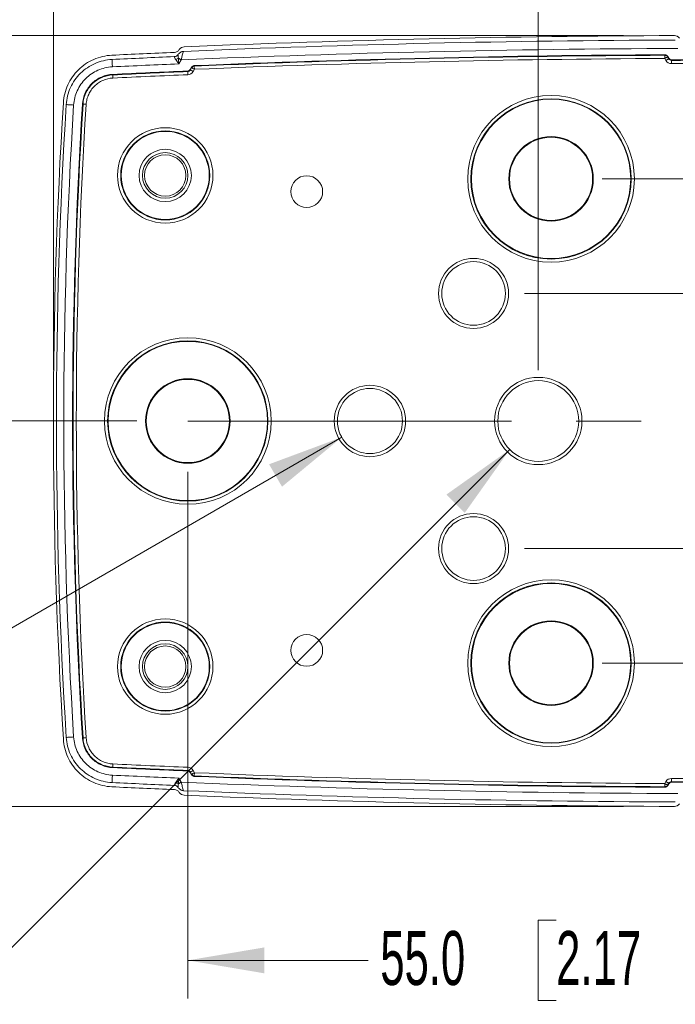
# Model space of a CAD drawing. Header units: millimetres. Extents: x 10 to 272, y 8 to 208.
# Tile 10 of 14: x 69 to 95, y 147 to 185. Entities that reach past the tile are written whole.
import ezdxf

# ---------------------------------------------------------------- set-up
doc = ezdxf.new("R2010")
doc.units = ezdxf.units.MM
doc.linetypes.add('CENTERX2', pattern=[20.32, 12.7, -2.54, 2.54, -2.54])
doc.styles.add('SLDTEXTSTYLE1', font='TXT', dxfattribs={"width": 0.605})
doc.dimstyles.new('SLDDIMSTYLE1', dxfattribs={"dimtxt": 2.054655, "dimasz": 3, "dimexe": 0, "dimexo": 0.0625, "dimgap": 0.513664, "dimtad": 0, "dimtih": 1, "dimtoh": 1, "dimdec": 1, "dimlfac": 2, "dimrnd": 1e-09, "dimzin": 12, "dimdsep": 46, "dimtxsty": 'SLDTEXTSTYLE1', "dimsah": 1, "dimcen": 0.09, "dimadec": 0, "dimazin": 3, "dimtfac": 1, "dimtdec": 1, "dimtofl": 0, "dimtmove": 0, "dimatfit": 3, "dimfxl": 1, "dimfrac": 2, "dimtolj": 1, "dimtzin": 12, "dimarcsym": 0})
doc.dimstyles.new('SLDDIMSTYLE3', dxfattribs={"dimtxt": 2.054655, "dimasz": 3, "dimexe": 0, "dimexo": 0.0625, "dimgap": 0.513664, "dimtad": 0, "dimtih": 1, "dimtoh": 1, "dimdec": 1, "dimlfac": 2, "dimrnd": 1e-09, "dimzin": 4, "dimdsep": 46, "dimtxsty": 'SLDTEXTSTYLE1', "dimsah": 1, "dimcen": 0.09, "dimadec": 0, "dimazin": 1, "dimtfac": 1, "dimtdec": 1, "dimtofl": 0, "dimtmove": 0, "dimatfit": 3, "dimfxl": 1, "dimfrac": 2, "dimtolj": 1, "dimtzin": 12, "dimarcsym": 0})
doc.dimstyles.new('SLDDIMSTYLE4', dxfattribs={"dimtxt": 2.054655, "dimasz": 3, "dimexe": 0, "dimexo": 0.0625, "dimgap": 0.513664, "dimtad": 0, "dimtih": 1, "dimtoh": 1, "dimdec": 1, "dimlfac": 2, "dimrnd": 1e-09, "dimzin": 4, "dimdsep": 46, "dimtxsty": 'SLDTEXTSTYLE1', "dimsah": 1, "dimcen": 0.09, "dimadec": 0, "dimazin": 1, "dimtfac": 1, "dimtdec": 1, "dimtmove": 0, "dimatfit": 0, "dimfxl": 1, "dimfrac": 2, "dimtolj": 1, "dimtzin": 12, "dimarcsym": 0})
doc.dimstyles.new('SLDDIMSTYLE5', dxfattribs={"dimtxt": 2.054655, "dimasz": 3, "dimexe": 0, "dimexo": 0.0625, "dimgap": 0.513664, "dimtad": 0, "dimtih": 1, "dimtoh": 1, "dimlfac": 2, "dimrnd": 1e-09, "dimzin": 12, "dimdsep": 46, "dimtxsty": 'SLDTEXTSTYLE1', "dimsah": 1, "dimcen": 0.09, "dimadec": 0, "dimazin": 3, "dimtfac": 1, "dimtofl": 0, "dimtmove": 0, "dimatfit": 3, "dimfxl": 1, "dimfrac": 2, "dimtolj": 1, "dimtzin": 12, "dimarcsym": 0})
doc.dimstyles.new('SLDDIMSTYLE6', dxfattribs={"dimtxt": 2.054655, "dimasz": 3, "dimexe": 0, "dimexo": 0.0625, "dimgap": 0.513664, "dimtad": 0, "dimtih": 1, "dimtoh": 1, "dimlfac": 2, "dimrnd": 1e-09, "dimzin": 12, "dimdsep": 46, "dimtxsty": 'SLDTEXTSTYLE1', "dimsah": 1, "dimcen": 0, "dimadec": 0, "dimazin": 3, "dimtfac": 1, "dimtofl": 0, "dimtmove": 0, "dimatfit": 3, "dimfxl": 1, "dimfrac": 2, "dimtolj": 1, "dimtzin": 12, "dimarcsym": 0})
doc.dimstyles.new('SLDDIMSTYLE7', dxfattribs={"dimtxt": 2.054655, "dimasz": 3, "dimexe": 0, "dimexo": 0.0625, "dimgap": 0.513664, "dimtad": 0, "dimtih": 1, "dimtoh": 1, "dimdec": 1, "dimlfac": 2, "dimrnd": 1e-09, "dimzin": 12, "dimdsep": 46, "dimtxsty": 'SLDTEXTSTYLE1', "dimsah": 1, "dimcen": 0, "dimadec": 0, "dimazin": 3, "dimtfac": 1, "dimtdec": 1, "dimtofl": 0, "dimtmove": 0, "dimatfit": 3, "dimfxl": 1, "dimfrac": 2, "dimtolj": 1, "dimtzin": 12, "dimarcsym": 0})

# ---------------------------------------------------------------- blocks, each defined once
blk = doc.blocks.new('_D_10')
at = {"color": 7, "linetype": 'Continuous', "lineweight": 0}
for p, q in [((92.508, 184.832), (54.598, 184.832)), ((56.098, 184.832), (56.098, 179.256)), ((56.882, 178.786), (56.176, 178.786)), ((56.176, 178.786), (56.176, 175.63)), ((62.369, 178.786), (63.075, 178.786)), ((63.075, 178.786), (63.075, 175.63)), ((56.176, 175.63), (56.882, 175.63)), ((63.075, 175.63), (62.369, 175.63)), ((56.098, 169.708), (56.098, 175.16)), ((73.421, 169.708), (54.598, 169.708))]:
    blk.add_line(p, q, dxfattribs=at)
for points in [[(56.098, 184.832), (55.59, 181.832), (56.606, 181.832)], [(56.098, 169.708), (56.606, 172.708), (55.59, 172.708)]]:
    blk.add_solid(points, dxfattribs=at)
at = {"color": 7, "linetype": 'Continuous', "lineweight": 0, "char_height": 2.1167, "attachment_point": 1, "style": 'SLDTEXTSTYLE1'}
for s, insert in [('30.25', (48.415, 178.359)), ('1.19', (56.882, 178.359))]:
    blk.add_mtext(s, dxfattribs=dict(at, insert=insert))
blk = doc.blocks.new('_D_11')
at = {"color": 7, "linetype": 'Continuous', "lineweight": 0}
for p, q in [((92.508, 184.832), (36.043, 184.832)), ((37.543, 184.832), (37.543, 173.018)), ((37.543, 172.548), (36.838, 172.548)), ((36.838, 172.548), (36.838, 169.393)), ((43.031, 172.548), (43.736, 172.548)), ((43.736, 172.548), (43.736, 169.393)), ((36.838, 169.393), (37.543, 169.393)), ((43.736, 169.393), (43.031, 169.393)), ((37.543, 154.583), (37.543, 168.922)), ((92.508, 154.583), (36.043, 154.583))]:
    blk.add_line(p, q, dxfattribs=at)
for points in [[(37.543, 184.832), (37.035, 181.832), (38.051, 181.832)], [(37.543, 154.583), (38.051, 157.583), (37.035, 157.583)]]:
    blk.add_solid(points, dxfattribs=at)
at = {"color": 7, "linetype": 'Continuous', "lineweight": 0, "char_height": 2.1167, "attachment_point": 1, "style": 'SLDTEXTSTYLE1'}
for s, insert in [('60.5', (30.644, 172.121)), ('2.38', (37.543, 172.121))]:
    blk.add_mtext(s, dxfattribs=dict(at, insert=insert))
blk = doc.blocks.new('_D_12')
at = {"color": 7, "linetype": 'Continuous', "lineweight": 0}
for p, q in [((91.671, 179.208), (135.057, 179.208)), ((133.557, 179.208), (133.557, 172.214)), ((133.557, 171.743), (132.852, 171.743)), ((132.852, 171.743), (132.852, 168.588)), ((139.045, 171.743), (139.75, 171.743)), ((139.75, 171.743), (139.75, 168.588)), ((132.852, 168.588), (133.557, 168.588)), ((139.75, 168.588), (139.045, 168.588)), ((133.557, 160.208), (133.557, 168.118)), ((91.671, 160.208), (135.057, 160.208))]:
    blk.add_line(p, q, dxfattribs=at)
for points in [[(133.557, 179.208), (133.049, 176.208), (134.065, 176.208)], [(133.557, 160.208), (134.065, 163.208), (133.049, 163.208)]]:
    blk.add_solid(points, dxfattribs=at)
at = {"color": 7, "linetype": 'Continuous', "lineweight": 0, "char_height": 2.1167, "attachment_point": 1, "style": 'SLDTEXTSTYLE1'}
for s, insert in [('38.0', (126.658, 171.316)), ('1.50', (133.557, 171.316))]:
    blk.add_mtext(s, dxfattribs=dict(at, insert=insert))
blk = doc.blocks.new('_D_14')
at = {"color": 7, "linetype": 'Continuous', "lineweight": 0}
for p, q in [((89.171, 171.708), (89.171, 194.648)), ((106.648, 185.549), (106.648, 194.648)), ((89.171, 193.148), (83.171, 193.148)), ((106.648, 193.148), (112.648, 193.148)), ((98.12, 191.099), (97.415, 191.099)), ((97.415, 191.099), (97.415, 187.944)), ((103.608, 191.099), (104.314, 191.099)), ((104.314, 191.099), (104.314, 187.944)), ((97.415, 187.944), (98.12, 187.944)), ((104.314, 187.944), (103.608, 187.944))]:
    blk.add_line(p, q, dxfattribs=at)
for points in [[(89.171, 193.148), (86.171, 193.656), (86.171, 192.64)], [(106.648, 193.148), (109.648, 192.64), (109.648, 193.656)]]:
    blk.add_solid(points, dxfattribs=at)
at = {"color": 7, "linetype": 'Continuous', "lineweight": 0, "char_height": 2.1167, "attachment_point": 1, "style": 'SLDTEXTSTYLE1'}
for s, insert in [('2X', (96.396, 194.298)), ('35.0', (91.222, 190.672)), ('1.38', (98.12, 190.672))]:
    blk.add_mtext(s, dxfattribs=dict(at, insert=insert))
blk = doc.blocks.new('_D_15')
at = {"color": 7, "linetype": 'Continuous', "lineweight": 0}
for p, q in [((116.705, 174.713), (116.705, 180.713)), ((88.631, 174.713), (118.205, 174.713)), ((117.489, 171.743), (116.783, 171.743)), ((116.783, 171.743), (116.783, 168.588)), ((121.408, 171.743), (122.114, 171.743)), ((122.114, 171.743), (122.114, 168.588)), ((116.783, 168.588), (117.489, 168.588)), ((122.114, 168.588), (121.408, 168.588)), ((88.631, 164.703), (118.205, 164.703)), ((116.705, 164.703), (116.705, 158.703))]:
    blk.add_line(p, q, dxfattribs=at)
for points in [[(116.705, 174.713), (117.213, 177.713), (116.197, 177.713)], [(116.705, 164.703), (116.197, 161.703), (117.213, 161.703)]]:
    blk.add_solid(points, dxfattribs=at)
at = {"color": 7, "linetype": 'Continuous', "lineweight": 0, "char_height": 2.1167, "attachment_point": 1, "style": 'SLDTEXTSTYLE1'}
for s, insert in [('20.0', (110.59, 171.316)), ('.79', (117.489, 171.316))]:
    blk.add_mtext(s, dxfattribs=dict(at, insert=insert))
blk = doc.blocks.new('_D_16')
at = {"color": 7, "linetype": 'Continuous', "lineweight": 0}
for p, q in [((75.421, 167.708), (75.421, 147.045)), ((102.921, 167.708), (102.921, 147.045)), ((89.87, 150.122), (89.164, 150.122)), ((89.164, 150.122), (89.164, 146.967)), ((95.357, 150.122), (96.063, 150.122)), ((96.063, 150.122), (96.063, 146.967)), ((75.421, 148.545), (82.501, 148.545)), ((102.921, 148.545), (97.239, 148.545)), ((89.164, 146.967), (89.87, 146.967)), ((96.063, 146.967), (95.357, 146.967))]:
    blk.add_line(p, q, dxfattribs=at)
for points in [[(75.421, 148.545), (78.421, 148.037), (78.421, 149.053)], [(102.921, 148.545), (99.921, 149.053), (99.921, 148.037)]]:
    blk.add_solid(points, dxfattribs=at)
at = {"color": 7, "linetype": 'Continuous', "lineweight": 0, "char_height": 2.1167, "attachment_point": 1, "style": 'SLDTEXTSTYLE1'}
for s, insert in [('55.0', (82.971, 149.695)), ('2.17', (89.87, 149.695))]:
    blk.add_mtext(s, dxfattribs=dict(at, insert=insert))
blk = doc.blocks.new('_D_17')
at = {"color": 7, "linetype": 'Continuous', "lineweight": 0}
for p, q in [((88.048, 168.585), (67.911, 148.448)), ((58.58, 150.026), (57.874, 150.026)), ((57.874, 150.026), (57.874, 146.87)), ((62.5, 150.026), (63.205, 150.026)), ((63.205, 150.026), (63.205, 146.87)), ((67.911, 148.448), (63.911, 148.448)), ((57.874, 146.87), (58.58, 146.87)), ((63.205, 146.87), (62.5, 146.87))]:
    blk.add_line(p, q, dxfattribs=at)
blk.add_solid([(88.048, 168.585), (85.568, 166.823), (86.286, 166.105)], dxfattribs=at)
at = {"color": 7, "linetype": 'Continuous', "lineweight": 0, "char_height": 2.1167, "attachment_point": 1, "style": 'SLDTEXTSTYLE1'}
for s, insert in [('%%c', (48.684, 149.599)), ('6.35', (51.681, 149.599)), ('.25', (58.58, 149.599))]:
    blk.add_mtext(s, dxfattribs=dict(at, insert=insert))
blk = doc.blocks.new('_D_18')
at = {"color": 7, "linetype": 'Continuous', "lineweight": 0}
for p, q in [((70.148, 171.708), (70.148, 200.315)), ((91.009, 200.392), (90.303, 200.392)), ((90.303, 200.392), (90.303, 197.237)), ((96.496, 200.392), (97.202, 200.392)), ((97.202, 200.392), (97.202, 197.237)), ((106.648, 185.549), (106.648, 200.315)), ((70.148, 198.815), (83.64, 198.815)), ((106.648, 198.815), (98.378, 198.815)), ((90.303, 197.237), (91.009, 197.237)), ((97.202, 197.237), (96.496, 197.237))]:
    blk.add_line(p, q, dxfattribs=at)
for points in [[(70.148, 198.815), (73.148, 198.307), (73.148, 199.323)], [(106.648, 198.815), (103.648, 199.323), (103.648, 198.307)]]:
    blk.add_solid(points, dxfattribs=at)
at = {"color": 7, "linetype": 'Continuous', "lineweight": 0, "char_height": 2.1167, "attachment_point": 1, "style": 'SLDTEXTSTYLE1'}
for s, insert in [('73.0', (84.11, 199.965)), ('2.87', (91.009, 199.965))]:
    blk.add_mtext(s, dxfattribs=dict(at, insert=insert))
blk = doc.blocks.new('_D_19')
at = {"color": 7, "linetype": 'Continuous', "lineweight": 0}
for p, q in [((81.46, 169.07), (67.828, 161.199)), ((67.828, 161.199), (63.828, 161.199))]:
    blk.add_line(p, q, dxfattribs=at)
blk.add_solid([(81.46, 169.07), (78.608, 168.01), (79.116, 167.13)], dxfattribs=at)
at = {"color": 7, "linetype": 'Continuous', "lineweight": 0, "insert": (44.543, 162.35), "char_height": 2.11667, "attachment_point": 1, "style": 'SLDTEXTSTYLE1'}
blk.add_mtext('1/4-20 UNC-2B', dxfattribs=at)

msp = doc.modelspace()

# ---------------------------------------------------------------- linework, layer by layer
at = {"color": 7, "linetype": 'Continuous', "lineweight": 15}
for p, q in [((94.1743, 183.8578), (94.131, 183.9327)), ((94.2393, 183.9952), (94.2825, 183.9203)), ((94.2939, 183.94), (94.2506, 184.015)), ((75.0671, 183.7216), (75.157, 183.8773)), ((75.5593, 183.5893), (75.5089, 183.5022)), ((75.5206, 183.4829), (75.5709, 183.5701)), ((75.5709, 183.5701), (75.5593, 183.5893)), ((75.6791, 183.5076), (75.6288, 183.4205)), ((72.475, 183.2881), (72.4741, 183.3078)), ((71.3095, 182.1393), (71.2898, 182.1405)), ((71.3095, 157.2762), (71.2898, 157.2749)), ((72.475, 156.1274), (72.4741, 156.1077)), ((75.157, 155.5382), (75.0671, 155.6939)), ((75.5089, 155.9133), (75.5593, 155.8261)), ((75.5709, 155.8454), (75.5206, 155.9325)), ((75.5593, 155.8261), (75.5709, 155.8454)), ((75.6288, 155.995), (75.6791, 155.9079)), ((94.131, 155.4828), (94.1743, 155.5577)), ((94.2825, 155.4952), (94.2393, 155.4203)), ((94.2506, 155.4005), (94.2939, 155.4755))]:
    msp.add_line(p, q, dxfattribs=at)
at = {"color": 7, "linetype": 'CENTERX2', "lineweight": 0}
msp.add_line((75.4206, 169.7077), (102.9206, 169.7077), dxfattribs=at)
at = {"color": 7, "linetype": 'Continuous', "lineweight": 15, "flags": 128}
for points in [[(72.4481, 183.8936), (72.4495, 183.8642), (72.451, 183.8322), (72.4527, 183.7978), (72.4544, 183.7614), (72.4562, 183.7233), (72.4581, 183.684), (72.46, 183.6439), (72.462, 183.6034)], [(75.0498, 183.9392), (75.0622, 183.9321), (75.075, 183.9247), (75.0882, 183.9171), (75.1016, 183.9093), (75.1152, 183.9015), (75.1291, 183.8935), (75.143, 183.8854), (75.157, 183.8773)], [(94.1305, 184.0577), (94.1342, 184.0642), (94.1418, 184.0774)], [(94.131, 183.9327), (94.1309, 183.9567), (94.1308, 183.9798), (94.1307, 184.0011), (94.1306, 184.0199), (94.1306, 184.0355), (94.1305, 184.0472), (94.1305, 184.0547), (94.1305, 184.0577)], [(94.131, 183.9327), (94.1518, 183.9447), (94.1718, 183.9562), (94.1903, 183.9669), (94.2066, 183.9763), (94.2201, 183.9841), (94.2302, 183.99), (94.2367, 183.9937), (94.2393, 183.9952)], [(94.1743, 183.8578), (94.1951, 183.8698), (94.2151, 183.8813), (94.2335, 183.892), (94.2498, 183.9014), (94.2633, 183.9092), (94.2735, 183.915), (94.28, 183.9188), (94.2825, 183.9203)], [(94.2506, 184.015), (94.244, 184.0035), (94.2393, 183.9952)], [(94.2825, 183.9203), (94.2873, 183.9285), (94.2939, 183.94)], [(75.6791, 183.5076), (75.6584, 183.5196), (75.6384, 183.5311), (75.6199, 183.5418), (75.6036, 183.5512), (75.5901, 183.559), (75.5799, 183.5649), (75.5735, 183.5686), (75.5709, 183.5701)], [(75.6623, 183.6517), (75.6661, 183.6453), (75.6739, 183.6325)], [(75.6791, 183.5076), (75.6781, 183.5316), (75.6772, 183.5546), (75.6763, 183.576), (75.6755, 183.5948), (75.6749, 183.6103), (75.6744, 183.622), (75.6741, 183.6295), (75.6739, 183.6325)], [(94.4026, 183.8776), (94.3988, 183.871), (94.3912, 183.8578)], [(94.3917, 183.7328), (94.3916, 183.7568), (94.3915, 183.7799), (94.3915, 183.8013), (94.3914, 183.8201), (94.3913, 183.8356), (94.3913, 183.8474), (94.3912, 183.8548), (94.3912, 183.8578)], [(72.481, 183.1632), (72.4798, 183.1872), (72.4787, 183.2103), (72.4777, 183.2316), (72.4768, 183.2504), (72.4761, 183.2659), (72.4755, 183.2776), (72.4751, 183.2851), (72.475, 183.2881)], [(75.4176, 183.4206), (75.4138, 183.427), (75.406, 183.4398)], [(75.4229, 183.2957), (75.4219, 183.3197), (75.4209, 183.3428), (75.42, 183.3641), (75.4192, 183.3829), (75.4186, 183.3984), (75.4181, 183.4102), (75.4178, 183.4176), (75.4176, 183.4206)], [(75.5089, 183.5022), (75.5157, 183.491), (75.5206, 183.4829)], [(75.6288, 183.4205), (75.608, 183.4325), (75.588, 183.444), (75.5696, 183.4547), (75.5533, 183.4641), (75.5398, 183.4719), (75.5296, 183.4777), (75.5232, 183.4815), (75.5206, 183.4829)], [(70.6521, 182.1229), (70.6814, 182.1211), (70.7134, 182.1191), (70.7478, 182.117), (70.7842, 182.1147), (70.8222, 182.1123), (70.8614, 182.1099), (70.9015, 182.1074), (70.942, 182.1049)], [(71.4342, 182.1315), (71.4103, 182.133), (71.3872, 182.1344), (71.3659, 182.1358), (71.3472, 182.137), (71.3316, 182.1379), (71.3199, 182.1387), (71.3124, 182.1391), (71.3095, 182.1393)], [(70.6521, 157.2926), (70.6814, 157.2944), (70.7134, 157.2964), (70.7478, 157.2985), (70.7842, 157.3008), (70.8222, 157.3032), (70.8614, 157.3056), (70.9015, 157.3081), (70.942, 157.3106)], [(71.4342, 157.284), (71.4103, 157.2825), (71.3872, 157.281), (71.3659, 157.2797), (71.3472, 157.2785), (71.3316, 157.2776), (71.3199, 157.2768), (71.3124, 157.2764), (71.3095, 157.2762)], [(72.481, 156.2522), (72.4798, 156.2283), (72.4787, 156.2052), (72.4777, 156.1839), (72.4768, 156.1651), (72.4761, 156.1496), (72.4755, 156.1379), (72.4751, 156.1304), (72.475, 156.1274)], [(75.4229, 156.1198), (75.4219, 156.0958), (75.4209, 156.0727), (75.42, 156.0514), (75.4192, 156.0326), (75.4186, 156.0171), (75.4181, 156.0053), (75.4178, 155.9979), (75.4176, 155.9949)], [(72.4481, 155.5219), (72.4495, 155.5513), (72.451, 155.5833), (72.4527, 155.6177), (72.4544, 155.6541), (72.4562, 155.6922), (72.4581, 155.7314), (72.46, 155.7715), (72.462, 155.8121)], [(75.406, 155.9757), (75.4098, 155.982), (75.4176, 155.9949)], [(75.5206, 155.9325), (75.5157, 155.9245), (75.5089, 155.9133)], [(75.6288, 155.995), (75.608, 155.983), (75.588, 155.9715), (75.5696, 155.9608), (75.5533, 155.9514), (75.5398, 155.9436), (75.5296, 155.9378), (75.5232, 155.934), (75.5206, 155.9325)], [(75.5709, 155.8454), (75.5735, 155.8469), (75.5799, 155.8506), (75.5901, 155.8565), (75.6036, 155.8643), (75.6199, 155.8737), (75.6384, 155.8843), (75.6584, 155.8959), (75.6791, 155.9079)], [(75.6739, 155.783), (75.6701, 155.7766), (75.6623, 155.7638)], [(75.6739, 155.783), (75.6741, 155.786), (75.6744, 155.7935), (75.6749, 155.8052), (75.6755, 155.8207), (75.6763, 155.8395), (75.6772, 155.8608), (75.6781, 155.8839), (75.6791, 155.9079)], [(75.157, 155.5382), (75.143, 155.5301), (75.1291, 155.522), (75.1152, 155.514), (75.1016, 155.5061), (75.0882, 155.4984), (75.075, 155.4908), (75.0622, 155.4834), (75.0498, 155.4763)], [(94.1305, 155.3578), (94.1305, 155.3608), (94.1305, 155.3683), (94.1306, 155.38), (94.1306, 155.3956), (94.1307, 155.4144), (94.1308, 155.4357), (94.1309, 155.4588), (94.131, 155.4828)], [(94.1418, 155.3381), (94.1381, 155.3446), (94.1305, 155.3578)], [(94.2393, 155.4203), (94.2367, 155.4218), (94.2302, 155.4255), (94.2201, 155.4314), (94.2066, 155.4392), (94.1903, 155.4486), (94.1718, 155.4592), (94.1518, 155.4708), (94.131, 155.4828)], [(94.2825, 155.4952), (94.28, 155.4967), (94.2735, 155.5004), (94.2633, 155.5063), (94.2498, 155.5141), (94.2335, 155.5235), (94.2151, 155.5342), (94.1951, 155.5457), (94.1743, 155.5577)], [(94.2393, 155.4203), (94.244, 155.412), (94.2506, 155.4005)], [(94.2939, 155.4755), (94.2873, 155.487), (94.2825, 155.4952)], [(94.3912, 155.5577), (94.3912, 155.5607), (94.3913, 155.5681), (94.3913, 155.5799), (94.3914, 155.5954), (94.3915, 155.6142), (94.3915, 155.6356), (94.3916, 155.6587), (94.3917, 155.6827)], [(94.3912, 155.5577), (94.395, 155.5511), (94.4026, 155.5379)]]:
    msp.add_lwpolyline(points, dxfattribs=at)
at = {"color": 7, "linetype": 'Continuous', "lineweight": 15}
for centre, radius in [((89.6706, 179.2077), 3.269), ((89.6706, 179.2077), 3.1441), ((89.6706, 179.2077), 3.125), ((74.5349, 179.3434), 1.8718), ((74.5349, 179.3434), 1.7468), ((74.5349, 179.3434), 1.7271), ((89.6706, 179.2077), 1.6578), ((89.6706, 179.2077), 1.632), ((74.5349, 179.3434), 1.025), ((74.5349, 179.3434), 0.8931), ((74.5349, 179.3434), 0.8109), ((80.0856, 178.7077), 0.625), ((86.6306, 174.7127), 1.375), ((86.6306, 174.7127), 1.25), ((75.4206, 169.7077), 3.269), ((75.4206, 169.7077), 3.1441), ((75.4206, 169.7077), 3.125), ((75.4206, 169.7077), 1.6578), ((75.4206, 169.7077), 1.632), ((89.1706, 169.7077), 1.7125), ((89.1706, 169.7077), 1.5875), ((82.5656, 169.7077), 1.4014), ((82.5656, 169.7077), 1.2764), ((86.6306, 164.7027), 1.375), ((86.6306, 164.7027), 1.25), ((89.6706, 160.2077), 3.269), ((89.6706, 160.2077), 3.1441), ((89.6706, 160.2077), 3.125), ((74.5349, 160.0721), 1.8718), ((74.5349, 160.0721), 1.7468), ((74.5349, 160.0721), 1.7271), ((89.6706, 160.2077), 1.6578), ((89.6706, 160.2077), 1.6319), ((80.0856, 160.7077), 0.625), ((74.5349, 160.0721), 1.025), ((74.5349, 160.0721), 0.8931), ((74.5349, 160.0721), 0.8109)]:
    msp.add_circle(centre, radius, dxfattribs=at)
for centre, radius, start, end in [((96.3983, -315.1642), 500, 90.216666, 92.420252), ((96.3983, -315.1642), 499.4934, 90.201748, 92.43727), ((96.3983, -315.1642), 499.8241, 90.212462, 92.425368), ((96.3983, -315.1642), 499.799, 92.466178, 92.747808), ((96.3983, -315.1642), 499.6321, 92.467261, 92.747566), ((74.7513, 184.4496), 0.5913, 289.35876, 300.32185), ((96.3983, -315.1642), 499.2467, 90.25896, 92.380439), ((96.3983, -315.1642), 499.227, 90.260274, 92.379193), ((96.3983, -315.1642), 499.102, 90.260274, 92.379193), ((94.131, 183.9326), 0.125, 30.0249, 90.23589), ((96.3983, -315.1642), 499.3416, 92.448335, 92.747566), ((75.6792, 183.5075), 0.1251, 92.40321, 149.97595), ((96.3983, -315.1642), 499.026, 88.937398, 90.23044), ((96.3983, -315.1642), 498.9011, 88.937398, 90.23044), ((96.3983, -315.1642), 499.0457, 88.937398, 90.229126), ((96.3983, -315.1642), 499.0457, 92.41085, 92.747808), ((96.3983, -315.1642), 499.026, 92.409605, 92.747808), ((96.3983, -315.1642), 498.9011, 92.409605, 92.747808), ((270.1483, 169.7077), 200, 176.422476, 183.577524), ((270.1483, 169.7077), 199.8821, 176.438926, 183.561074), ((270.1483, 169.7077), 199.5916, 176.438926, 183.561074), ((270.1483, 169.7077), 199.2467, 176.422476, 183.577524), ((270.1483, 169.7077), 199.227, 176.422476, 183.577524), ((270.1483, 169.7077), 199.102, 176.422476, 183.577524), ((96.3983, 654.5797), 499.0457, 267.252192, 267.58915), ((96.3983, 654.5797), 499.026, 267.252192, 267.590395), ((96.3983, 654.5797), 498.9011, 267.252192, 267.590395), ((96.3983, 654.5797), 499.3416, 267.252434, 267.551665), ((75.6792, 155.908), 0.1251, 210.02405, 267.59679), ((96.3983, 654.5797), 499.2467, 267.619561, 269.74104), ((96.3983, 654.5797), 499.227, 267.620807, 269.739726), ((96.3983, 654.5797), 499.102, 267.620807, 269.739726), ((96.3983, 654.5797), 498.9011, 269.76956, 271.062602), ((96.3983, 654.5797), 499.799, 267.252192, 267.533822), ((96.3983, 654.5797), 499.6321, 267.252434, 267.532739), ((74.7513, 154.9659), 0.5913, 59.67815, 70.64124), ((96.3983, 654.5797), 499.4934, 267.56273, 269.798252), ((94.131, 155.4829), 0.125, 269.76411, 329.9751), ((96.3983, 654.5797), 499.026, 269.76956, 271.062602), ((96.3983, 654.5797), 499.0457, 269.770874, 271.062602), ((96.3983, 654.5797), 499.8241, 267.574632, 269.787538), ((96.3983, 654.5797), 500, 267.579748, 269.783334)]:
    msp.add_arc(centre, radius, start, end, dxfattribs=at)
for points in [[(94.7083, 184.7324), (94.6613, 184.7949), (94.5857, 184.8325), (94.5075, 184.8322)], [(75.0879, 184.2808), (75.0443, 184.2169), (74.9702, 184.1753), (74.8921, 184.1719)], [(75.2839, 184.3898), (75.2058, 184.3865), (75.1319, 184.3454), (75.0879, 184.2808)], [(74.8898, 184.0048), (74.9024, 183.9708), (74.9206, 183.9315), (74.9473, 183.8918)], [(75.0498, 183.9392), (75.0379, 183.9925), (75.0355, 184.0423), (75.0373, 184.0847)], [(75.0498, 183.9392), (75.0543, 183.8686), (75.0608, 183.795), (75.0671, 183.7216)], [(75.157, 183.8773), (75.1901, 183.9991), (75.2223, 184.1195), (75.2467, 184.2122)], [(94.1418, 184.0774), (94.186, 184.0776), (94.2285, 184.0532), (94.2506, 184.015)], [(94.3912, 183.8578), (94.347, 183.8576), (94.3046, 183.8819), (94.2825, 183.9203)], [(94.2939, 183.94), (94.316, 183.9017), (94.3583, 183.8774), (94.4026, 183.8776)], [(75.5593, 183.5893), (75.5804, 183.626), (75.62, 183.65), (75.6623, 183.6517)], [(94.1743, 183.8578), (94.2185, 183.7812), (94.3033, 183.7325), (94.3917, 183.7328)], [(75.406, 183.4398), (75.4482, 183.4416), (75.4878, 183.4656), (75.5089, 183.5022)], [(75.5206, 183.4829), (75.4995, 183.4463), (75.4599, 183.4223), (75.4176, 183.4206)], [(75.4229, 183.2957), (75.5073, 183.2993), (75.5866, 183.3473), (75.6288, 183.4205)], [(75.6288, 155.995), (75.5866, 156.0682), (75.5073, 156.1162), (75.4229, 156.1198)], [(75.0498, 155.4763), (75.0543, 155.5469), (75.0608, 155.6205), (75.0671, 155.6939)], [(75.5089, 155.9133), (75.4878, 155.9499), (75.4482, 155.9739), (75.406, 155.9757)], [(75.4176, 155.9949), (75.4599, 155.9931), (75.4995, 155.9691), (75.5206, 155.9325)], [(75.6623, 155.7638), (75.62, 155.7655), (75.5804, 155.7895), (75.5593, 155.8261)], [(74.9473, 155.5237), (74.9206, 155.484), (74.9025, 155.4448), (74.8898, 155.4107)], [(75.0373, 155.3308), (75.0355, 155.3733), (75.038, 155.423), (75.0498, 155.4763)], [(94.2506, 155.4005), (94.2285, 155.3622), (94.186, 155.3379), (94.1418, 155.3381)], [(94.3917, 155.6827), (94.3033, 155.683), (94.2185, 155.6342), (94.1743, 155.5577)], [(94.2825, 155.4952), (94.3046, 155.5335), (94.347, 155.5579), (94.3912, 155.5577)], [(94.4026, 155.5379), (94.3583, 155.5381), (94.316, 155.5138), (94.2939, 155.4755)], [(74.8921, 155.2436), (74.9702, 155.2402), (75.0443, 155.1986), (75.0879, 155.1346)], [(75.0879, 155.1346), (75.1319, 155.0701), (75.2058, 155.029), (75.2839, 155.0257)], [(94.5075, 154.5833), (94.5857, 154.583), (94.6613, 154.6206), (94.7083, 154.6831)]]:
    msp.add_open_spline(points, degree=3, dxfattribs=at)
for points, knots in [([(72.4379, 184.0602), (72.3153, 184.0543), (72.1951, 184.0373), (71.9594, 183.982), (71.8431, 183.9434), (71.6192, 183.8453), (71.5131, 183.7867), (71.3125, 183.6509), (71.2171, 183.5727), (71.0435, 183.4017), (70.9654, 183.3093), (70.8262, 183.1105), (70.7648, 183.0032), (70.664, 182.7821), (70.624, 182.6679), (70.5647, 182.4321), (70.5457, 182.3101), (70.538, 182.1875)], [0, 0, 0, 0, 0.125, 0.125, 0.25, 0.25, 0.375, 0.375, 0.5, 0.5, 0.625, 0.625, 0.75, 0.75, 0.875, 0.875, 1, 1, 1, 1]), ([(72.4481, 183.8936), (72.3321, 183.888), (72.2185, 183.8719), (71.9957, 183.8197), (71.8857, 183.7831), (71.674, 183.6904), (71.5737, 183.6349), (71.3841, 183.5065), (71.2938, 183.4326), (71.1298, 183.271), (71.0559, 183.1835), (70.9244, 182.9956), (70.8664, 182.8941), (70.7711, 182.6851), (70.7333, 182.5771), (70.6773, 182.3541), (70.6593, 182.2388), (70.6521, 182.1229)], [0, 0, 0, 0, 0.125, 0.125, 0.25, 0.25, 0.375, 0.375, 0.5, 0.5, 0.625, 0.625, 0.75, 0.75, 0.875, 0.875, 1, 1, 1, 1]), ([(74.8898, 184.0048), (74.9189, 184.006), (74.9471, 184.0143), (74.9971, 184.0426), (75.0189, 184.0622), (75.0373, 184.0847)], [0, 0, 0, 0, 0.5, 0.5, 1, 1, 1, 1]), ([(75.2467, 184.2122), (75.204, 184.2103), (75.1639, 184.1938), (75.0941, 184.1473), (75.0637, 184.117), (75.0373, 184.0847)], [0, 0, 0, 0, 0.5, 0.5, 1, 1, 1, 1]), ([(70.942, 182.1049), (70.9481, 182.2029), (70.9631, 182.2989), (71.01, 182.4868), (71.0422, 182.5794), (71.1233, 182.7575), (71.1714, 182.8417), (71.2823, 183.0006), (71.3459, 183.0761), (71.4847, 183.213), (71.5596, 183.2744), (71.7202, 183.3835), (71.8068, 183.4314), (71.9848, 183.5095), (72.0767, 183.5402), (72.266, 183.5849), (72.3639, 183.5987), (72.462, 183.6034)], [0, 0, 0, 0, 0.125, 0.125, 0.25, 0.25, 0.375, 0.375, 0.5, 0.5, 0.625, 0.625, 0.75, 0.75, 0.875, 0.875, 1, 1, 1, 1]), ([(74.9473, 183.8918), (74.9658, 183.8643), (74.9852, 183.8364), (75.0254, 183.7797), (75.0465, 183.7503), (75.0671, 183.7216)], [0, 0, 0, 0, 0.5, 0.5, 1, 1, 1, 1]), ([(72.4741, 183.3078), (72.322, 183.3005), (72.173, 183.2655), (71.9637, 183.1738), (71.8975, 183.1372), (71.7725, 183.0526), (71.713, 183.0039), (71.6049, 182.8973), (71.5562, 182.8397), (71.4694, 182.7158), (71.4312, 182.6489), (71.3369, 182.4422), (71.2994, 182.2943), (71.2898, 182.1405)], [0, 0, 0, 0, 0.25, 0.25, 0.375, 0.375, 0.5, 0.5, 0.625, 0.625, 0.75, 0.75, 1, 1, 1, 1]), ([(71.3095, 182.1393), (71.3142, 182.2144), (71.3258, 182.2893), (71.3622, 182.434), (71.3868, 182.504), (71.4486, 182.6396), (71.4863, 182.7055), (71.5717, 182.8274), (71.6196, 182.8841), (71.726, 182.989), (71.7846, 183.037), (71.9077, 183.1203), (71.9727, 183.1562), (72.1101, 183.2164), (72.1814, 183.2401), (72.326, 183.274), (72.3998, 183.2844), (72.475, 183.2881)], [0, 0, 0, 0, 0.125, 0.125, 0.25, 0.25, 0.375, 0.375, 0.5, 0.5, 0.625, 0.625, 0.75, 0.75, 0.875, 0.875, 1, 1, 1, 1]), ([(72.481, 183.1632), (72.3459, 183.1568), (72.2149, 183.1259), (72.0299, 183.0448), (71.9714, 183.0125), (71.8609, 182.9377), (71.8083, 182.8947), (71.7127, 182.8005), (71.6697, 182.7495), (71.593, 182.64), (71.5592, 182.5809), (71.5036, 182.4591), (71.4815, 182.3962), (71.4489, 182.2662), (71.4384, 182.199), (71.4342, 182.1315)], [0, 0, 0, 0, 0.25, 0.25, 0.375, 0.375, 0.5, 0.5, 0.625, 0.625, 0.75, 0.75, 0.875, 0.875, 1, 1, 1, 1]), ([(70.6521, 157.2926), (70.6593, 157.1767), (70.677, 157.0633), (70.7324, 156.8413), (70.7705, 156.7318), (70.8663, 156.5215), (70.9231, 156.422), (71.0542, 156.2342), (71.1293, 156.145), (71.2933, 155.9833), (71.3818, 155.9107), (71.5716, 155.7818), (71.6739, 155.7252), (71.8842, 155.6329), (71.9928, 155.5966), (72.2165, 155.5439), (72.3321, 155.5275), (72.4481, 155.5219)], [0, 0, 0, 0, 0.125, 0.125, 0.25, 0.25, 0.375, 0.375, 0.5, 0.5, 0.625, 0.625, 0.75, 0.75, 0.875, 0.875, 1, 1, 1, 1]), ([(72.462, 155.8121), (72.3639, 155.8168), (72.2677, 155.8304), (72.0791, 155.8746), (71.986, 155.9055), (71.8069, 155.984), (71.722, 156.0309), (71.5615, 156.1396), (71.4851, 156.2021), (71.3463, 156.339), (71.2838, 156.413), (71.1725, 156.572), (71.1233, 156.6579), (71.0427, 156.8348), (71.0107, 156.9262), (70.9633, 157.115), (70.9481, 157.2126), (70.942, 157.3106)], [0, 0, 0, 0, 0.125, 0.125, 0.25, 0.25, 0.375, 0.375, 0.5, 0.5, 0.625, 0.625, 0.75, 0.75, 0.875, 0.875, 1, 1, 1, 1]), ([(71.2898, 157.2749), (71.2993, 157.123), (71.3364, 156.9746), (71.4312, 156.7665), (71.4687, 156.701), (71.5551, 156.5772), (71.6047, 156.5184), (71.7128, 156.4118), (71.7711, 156.3639), (71.8962, 156.279), (71.9637, 156.2417), (72.1717, 156.1505), (72.3201, 156.1151), (72.4741, 156.1077)], [0, 0, 0, 0, 0.25, 0.25, 0.375, 0.375, 0.5, 0.5, 0.625, 0.625, 0.75, 0.75, 1, 1, 1, 1]), ([(72.475, 156.1274), (72.3999, 156.131), (72.3248, 156.1416), (72.1796, 156.1758), (72.1092, 156.1994), (71.9727, 156.2593), (71.9063, 156.296), (71.7832, 156.3796), (71.7258, 156.4267), (71.6194, 156.5316), (71.5706, 156.5895), (71.4855, 156.7113), (71.4486, 156.7759), (71.3864, 156.9123), (71.3617, 156.9834), (71.3257, 157.1274), (71.3142, 157.201), (71.3095, 157.2762)], [0, 0, 0, 0, 0.125, 0.125, 0.25, 0.25, 0.375, 0.375, 0.5, 0.5, 0.625, 0.625, 0.75, 0.75, 0.875, 0.875, 1, 1, 1, 1]), ([(71.4342, 157.284), (71.4427, 157.149), (71.4754, 157.0185), (71.5591, 156.8346), (71.5923, 156.7767), (71.6687, 156.6672), (71.7125, 156.6152), (71.8081, 156.521), (71.8596, 156.4787), (71.9702, 156.4037), (72.0299, 156.3707), (72.1524, 156.3169), (72.2157, 156.2957), (72.3461, 156.265), (72.4134, 156.2555), (72.481, 156.2522)], [0, 0, 0, 0, 0.25, 0.25, 0.375, 0.375, 0.5, 0.5, 0.625, 0.625, 0.75, 0.75, 0.875, 0.875, 1, 1, 1, 1]), ([(70.538, 157.2279), (70.5457, 157.1054), (70.5644, 156.9855), (70.6231, 156.7506), (70.6634, 156.6349), (70.7647, 156.4124), (70.8249, 156.3072), (70.9636, 156.1086), (71.0431, 156.0143), (71.2165, 155.8432), (71.3101, 155.7664), (71.5109, 155.6302), (71.6191, 155.5703), (71.8416, 155.4727), (71.9564, 155.4343), (72.1931, 155.3785), (72.3153, 155.3612), (72.4379, 155.3553)], [0, 0, 0, 0, 0.125, 0.125, 0.25, 0.25, 0.375, 0.375, 0.5, 0.5, 0.625, 0.625, 0.75, 0.75, 0.875, 0.875, 1, 1, 1, 1]), ([(74.9473, 155.5237), (74.9658, 155.5512), (74.9852, 155.5791), (75.0254, 155.6358), (75.0465, 155.6651), (75.0671, 155.6939)], [0, 0, 0, 0, 0.5, 0.5, 1, 1, 1, 1]), ([(75.0373, 155.3308), (75.0189, 155.3533), (74.9977, 155.3725), (74.9471, 155.4012), (74.919, 155.4095), (74.8898, 155.4107)], [0, 0, 0, 0, 0.5, 0.5, 1, 1, 1, 1]), ([(75.0373, 155.3308), (75.0638, 155.2985), (75.094, 155.2683), (75.1639, 155.2216), (75.2042, 155.2051), (75.2467, 155.2033)], [0, 0, 0, 0, 0.5, 0.5, 1, 1, 1, 1]), ([(75.2467, 155.2033), (75.2345, 155.2499), (75.2204, 155.303), (75.1896, 155.4179), (75.1736, 155.4771), (75.157, 155.5382)], [0, 0, 0, 0, 0.5, 0.5, 1, 1, 1, 1])]:
    msp.add_open_spline(points, degree=3, knots=knots, dxfattribs=at)

# ---------------------------------------------------------------- dimensions: what is measured, and where the dimension line sits
at = {"color": 7, "linetype": 'Continuous', "lineweight": 0}
for base, p1, p2, picture, middle in [((70.1483, 198.8146), (106.6483, 183.5492), (70.1483, 169.7077), '_D_18', (91.0086, 198.8146)), ((102.9206, 148.5446), (75.4206, 169.7077), (102.9206, 169.7077), '_D_16', (89.8697, 148.5446))]:
    dim = msp.add_linear_dim(base=base, p1=p1, p2=p2, dimstyle='SLDDIMSTYLE3', dxfattribs=at)
    dim.commit()
    dim.dimension.update_dxf_attribs({"geometry": picture, "text_midpoint": middle, "dimtype": 160})
dim = msp.add_linear_dim(base=(89.1706, 193.1481), p1=(106.6483, 183.5492), p2=(89.1706, 169.7077), text='2X\\P<>', dimstyle='SLDDIMSTYLE4', dxfattribs=at)
dim.commit()
dim.dimension.update_dxf_attribs({"geometry": '_D_14', "text_midpoint": (98.1203, 193.1481), "dimtype": 160})
for base, p1, p2, dimstyle, picture, middle in [((37.5432, 154.5833), (94.5075, 184.8322), (94.5075, 154.5833), 'SLDDIMSTYLE1', '_D_11', (37.5432, 170.9703)), ((56.0977, 169.7077), (94.5075, 184.8322), (75.4206, 169.7077), 'SLDDIMSTYLE5', '_D_10', (56.0977, 177.208)), ((116.7046, 164.7027), (86.6306, 174.7127), (86.6306, 164.7027), 'SLDDIMSTYLE4', '_D_15', (116.7046, 170.1656)), ((133.5572, 179.2077), (89.6706, 160.2077), (89.6706, 179.2077), 'SLDDIMSTYLE3', '_D_12', (133.5572, 170.1656))]:
    dim = msp.add_linear_dim(base=base, p1=p1, p2=p2, angle=90, dimstyle=dimstyle, dxfattribs=at)
    dim.commit()
    dim.dimension.update_dxf_attribs({"geometry": picture, "text_midpoint": middle, "dimtype": 160})
dim = msp.add_diameter_dim_2p(p1=(90.2931, 170.8303), p2=(88.0481, 168.5852), dimstyle='SLDDIMSTYLE6', dxfattribs=at)
dim.commit()
dim.dimension.update_dxf_attribs({"geometry": '_D_17', "text_midpoint": (56.2973, 148.448), "dimtype": 163})
dim = msp.add_diameter_dim_2p(p1=(83.671, 170.3459), p2=(81.4603, 169.0696), text='1/4-20 UNC-2B', dimstyle='SLDDIMSTYLE7', override={"dimpost": '<>'}, dxfattribs=at)
dim.commit()
dim.dimension.update_dxf_attribs({"geometry": '_D_19', "text_midpoint": (54.1857, 161.1991), "dimtype": 163})

doc.saveas('drawing.dxf')
